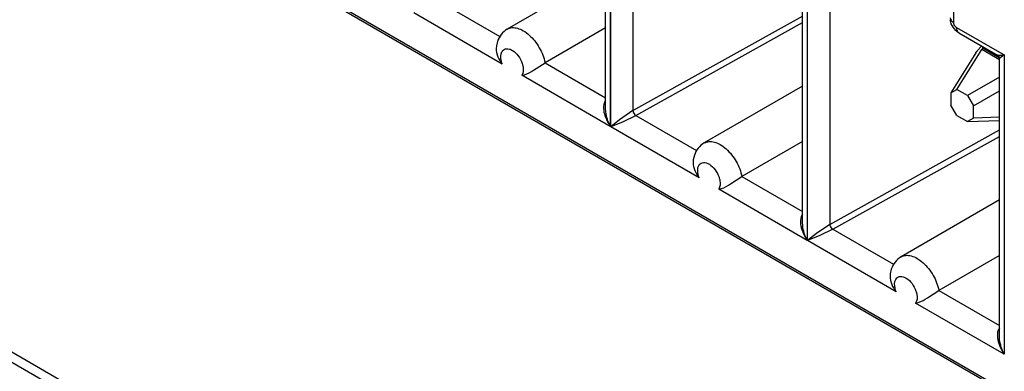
# Model space of a CAD drawing. Header units: inches. Extents: x 0 to 34, y 0 to 22.
# Tile 64 of 125: x 22.704 to 23.069, y 15.911 to 16.041. Entities that reach past the tile are written whole.
import ezdxf

# ---------------------------------------------------------------- set-up
doc = ezdxf.new("R2010")
doc.units = ezdxf.units.IN
doc.header["$LTSCALE"] = 1.87
doc.header["$MEASUREMENT"] = 0
doc.layers.get('0').update_dxf_attribs({"linetype": 'CONTINUOUS'})

msp = doc.modelspace()

# ---------------------------------------------------------------- linework, layer by layer
at = {"color": 7, "linetype": 'CONTINUOUS'}
for p, q in [((22.40052, 16.28906), (23.45615, 15.67955)), ((23.44501, 15.68659), (22.40105, 16.28936)), ((26.88016, 13.50076), (22.14961, 16.23212)), ((26.88578, 13.50132), (22.15524, 16.23268)), ((22.92122, 16.00795), (22.92122, 16.11087)), ((22.92295, 16.11218), (22.92295, 16.00128)), ((22.92311, 16.00119), (22.92311, 16.11209)), ((22.93138, 16.10582), (22.93138, 16.00718)), ((22.99603, 16.06999), (22.99603, 15.95909)), ((22.99618, 15.959), (22.99618, 16.0699)), ((22.9943, 15.96576), (22.9943, 16.06868)), ((23.00446, 16.06362), (23.00446, 15.96498)), ((22.92122, 16.05844), (22.88476, 16.03738)), ((22.85943, 16.04761), (22.88195, 16.0346)), ((23.05039, 16.04704), (23.05039, 16.0398)), ((22.88288, 16.02442), (22.85003, 16.04339)), ((22.93138, 16.00718), (22.9943, 16.04219)), ((22.92122, 16.03787), (22.89875, 16.0249)), ((22.9325, 16.00541), (22.9943, 16.03981)), ((23.05144, 16.03799), (23.06911, 16.02779)), ((23.05235, 16.03597), (23.06668, 16.0277)), ((22.8807, 16.03113), (22.88063, 16.03022)), ((22.88109, 16.03281), (22.8807, 16.03112)), ((23.05152, 16.01504), (23.0608, 16.02983)), ((23.05915, 16.02931), (23.06078, 16.0311)), ((23.06105, 16.03027), (23.0608, 16.02983)), ((23.06738, 16.02603), (23.0608, 16.02983)), ((23.06111, 16.03042), (23.06105, 16.03027)), ((23.06126, 16.03083), (23.06111, 16.03042)), ((23.06111, 16.03042), (23.06123, 16.03039)), ((23.06162, 16.03062), (23.06123, 16.03039)), ((23.06123, 16.03039), (23.06732, 16.02688)), ((23.05862, 16.02858), (23.04935, 16.01379)), ((23.05862, 16.02858), (23.05897, 16.02907)), ((23.06911, 16.02779), (23.06738, 16.02647)), ((23.06738, 15.92356), (23.06738, 16.02648)), ((23.06911, 16.02779), (23.06911, 15.91689)), ((22.89453, 16.02219), (22.89875, 16.0249)), ((22.89875, 16.0249), (22.92122, 16.01192)), ((22.92295, 16.00128), (22.89011, 16.02025)), ((23.06738, 16.01958), (23.05553, 16.01273)), ((22.9943, 16.01624), (22.95784, 15.99519)), ((23.04935, 16.01379), (23.05152, 16.01504)), ((23.05553, 16.01273), (23.05152, 16.01504)), ((23.04935, 16.01379), (23.04935, 16.00917)), ((23.05553, 16.01273), (23.0577, 16.00897)), ((23.0577, 16.00897), (23.06738, 16.01455)), ((22.92129, 16.00674), (22.92122, 16.00796)), ((23.05152, 16.0054), (23.04935, 16.00917)), ((23.0577, 16.00435), (23.0577, 16.00897)), ((22.93138, 16.00718), (22.92639, 16.0038)), ((22.93251, 16.00541), (22.92771, 16.00304)), ((22.9325, 16.00541), (22.95502, 15.99241)), ((23.05152, 16.0054), (23.05553, 16.00309)), ((23.0577, 16.00435), (23.05553, 16.00309)), ((23.06738, 16.0047), (23.0577, 16.00435)), ((22.92639, 16.0038), (22.92311, 16.00119)), ((22.92771, 16.00304), (22.92311, 16.00119)), ((22.95595, 15.98223), (22.92311, 16.00119)), ((23.05553, 16.00309), (23.06738, 16.00352)), ((23.00446, 15.96498), (23.06738, 16)), ((23.00558, 15.96322), (23.06738, 15.99761)), ((22.9943, 15.99568), (22.97183, 15.9827)), ((22.95417, 15.99061), (22.95377, 15.98893)), ((22.95377, 15.98893), (22.95371, 15.98802)), ((22.9676, 15.98), (22.97183, 15.9827)), ((22.97183, 15.9827), (22.9943, 15.96973)), ((22.99603, 15.95909), (22.96319, 15.97805)), ((23.06738, 15.97405), (23.03092, 15.953)), ((22.99437, 15.96455), (22.9943, 15.96576)), ((23.00446, 15.96498), (22.99946, 15.96161)), ((22.99946, 15.96161), (22.99618, 15.959)), ((23.00078, 15.96084), (22.99618, 15.959)), ((23.00559, 15.96321), (23.00078, 15.96084)), ((23.00558, 15.96322), (23.0281, 15.95021)), ((23.02903, 15.94003), (22.99618, 15.959)), ((23.06738, 15.95348), (23.04491, 15.94051)), ((23.02685, 15.94674), (23.02678, 15.94583)), ((23.02725, 15.94842), (23.02685, 15.94673)), ((23.04068, 15.93781), (23.04491, 15.94051)), ((23.04491, 15.94051), (23.06738, 15.92754)), ((23.06911, 15.91689), (23.03626, 15.93586)), ((23.06745, 15.92235), (23.06738, 15.92357))]:
    msp.add_line(p, q, dxfattribs=at)
msp.add_lwpolyline([(23.06667, 16.0277), (23.06675, 16.02765), (23.06693, 16.02751), (23.06709, 16.02733), (23.06722, 16.02713), (23.06731, 16.02691), (23.06736, 16.02669), (23.06738, 16.02647)], dxfattribs=at)
for centre, radius, start, end in [((22.88491, 16.02782), 0.00248, 144.9659, 151.3105), ((23.06689, 16.02318), 0.00988, 141.6309, 143.3799), ((22.93028, 16.00857), 0.00985, 188.0901, 191.3243), ((22.95798, 15.98563), 0.00248, 144.9659, 151.3105), ((23.00336, 15.96637), 0.00985, 188.0901, 191.3243), ((23.03106, 15.94343), 0.00248, 144.9659, 151.3105), ((23.07643, 15.92418), 0.00985, 188.0901, 191.3243)]:
    msp.add_arc(centre, radius, start, end, dxfattribs=at)
for points, knots in [([(23.0491, 16.04161), (23.0491, 16.04127), (23.0494, 16.0405), (23.05003, 16.04001), (23.05039, 16.0398)], [0, 0, 0, 0, 0.449229, 1, 1, 1, 1]), ([(23.05235, 16.03597), (23.05149, 16.03647), (23.05, 16.03792), (23.04927, 16.03986), (23.04914, 16.04086)], [0, 0, 0, 0, 0.498876, 1, 1, 1, 1]), ([(22.88476, 16.03738), (22.8839, 16.03688), (22.88235, 16.03554), (22.88141, 16.03374), (22.88109, 16.03281)], [0, 0, 0, 0, 0.500993, 1, 1, 1, 1]), ([(22.88476, 16.03738), (22.88528, 16.03769), (22.88656, 16.03806), (22.88866, 16.03779), (22.89084, 16.03681), (22.8938, 16.03458), (22.89686, 16.03064), (22.89837, 16.02686), (22.89875, 16.0249)], [0, 0, 0, 0, 0.087005, 0.184365, 0.297407, 0.426126, 0.713337, 1, 1, 1, 1]), ([(23.05144, 16.03799), (23.05129, 16.03808), (23.05074, 16.03854), (23.05039, 16.03926), (23.05039, 16.0398)], [0, 0, 0, 0, 0.240527, 1, 1, 1, 1]), ([(23.05144, 16.03799), (23.05144, 16.03757), (23.05154, 16.03679), (23.05206, 16.03614), (23.05235, 16.03597)], [0, 0, 0, 0, 0.550791, 1, 1, 1, 1]), ([(22.88288, 16.02924), (22.88305, 16.0295), (22.88353, 16.02994), (22.88451, 16.0302), (22.8856, 16.03003), (22.88718, 16.02926), (22.88895, 16.02749), (22.88992, 16.02567), (22.89025, 16.02467)], [0, 0, 0, 0, 0.091088, 0.182804, 0.28615, 0.406728, 0.69233, 1, 1, 1, 1]), ([(22.88288, 16.02442), (22.88271, 16.02485), (22.88226, 16.02631), (22.8822, 16.02805), (22.88273, 16.02901)], [0, 0, 0, 0, 0.292671, 1, 1, 1, 1]), ([(23.06911, 16.02779), (23.06861, 16.02769), (23.06782, 16.02757), (23.06694, 16.02755), (23.06667, 16.0277)], [0, 0, 0, 0, 0.618643, 1, 1, 1, 1]), ([(22.89025, 16.02467), (22.89039, 16.02425), (22.89077, 16.02282), (22.89071, 16.02111), (22.89011, 16.02025)], [0, 0, 0, 0, 0.297086, 1, 1, 1, 1]), ([(22.89011, 16.02025), (22.89045, 16.02028), (22.89205, 16.02061), (22.89345, 16.0215), (22.89453, 16.02219)], [0, 0, 0, 0, 0.210289, 1, 1, 1, 1]), ([(22.92122, 16.01094), (22.92103, 16.0107), (22.92039, 16.00955), (22.92039, 16.00816), (22.92053, 16.00718)], [0, 0, 0, 0, 0.237942, 1, 1, 1, 1]), ([(22.92062, 16.00663), (22.92072, 16.00616), (22.92123, 16.00428), (22.92214, 16.00251), (22.92295, 16.00128)], [0, 0, 0, 0, 0.244808, 1, 1, 1, 1]), ([(22.93138, 16.00717), (22.93138, 16.00701), (22.93152, 16.00631), (22.93196, 16.00565), (22.93242, 16.00537)], [0, 0, 0, 0, 0.232913, 1, 1, 1, 1]), ([(22.95783, 15.99519), (22.95697, 15.99469), (22.95543, 15.99335), (22.95449, 15.99155), (22.95417, 15.99061)], [0, 0, 0, 0, 0.500993, 1, 1, 1, 1]), ([(22.95783, 15.99519), (22.95836, 15.99549), (22.95964, 15.99587), (22.96174, 15.9956), (22.96392, 15.99461), (22.96688, 15.99238), (22.96993, 15.98845), (22.97144, 15.98466), (22.97183, 15.9827)], [0, 0, 0, 0, 0.087005, 0.184365, 0.297407, 0.426126, 0.713337, 1, 1, 1, 1]), ([(22.95595, 15.98223), (22.95579, 15.98265), (22.95533, 15.98412), (22.95528, 15.98585), (22.95581, 15.98682)], [0, 0, 0, 0, 0.292671, 1, 1, 1, 1]), ([(22.95595, 15.98705), (22.95613, 15.9873), (22.95661, 15.98775), (22.95759, 15.98801), (22.95868, 15.98784), (22.96026, 15.98706), (22.96202, 15.98529), (22.96299, 15.98347), (22.96333, 15.98247)], [0, 0, 0, 0, 0.091088, 0.182804, 0.28615, 0.406728, 0.69233, 1, 1, 1, 1]), ([(22.96333, 15.98247), (22.96347, 15.98205), (22.96385, 15.98062), (22.96379, 15.97891), (22.96319, 15.97805)], [0, 0, 0, 0, 0.297086, 1, 1, 1, 1]), ([(22.96319, 15.97805), (22.96352, 15.97808), (22.96512, 15.97842), (22.96653, 15.97931), (22.9676, 15.98)], [0, 0, 0, 0, 0.210289, 1, 1, 1, 1]), ([(22.9943, 15.96875), (22.99411, 15.96851), (22.99346, 15.96735), (22.99347, 15.96597), (22.99361, 15.96499)], [0, 0, 0, 0, 0.237942, 1, 1, 1, 1]), ([(22.9937, 15.96444), (22.99379, 15.96397), (22.99431, 15.96208), (22.99521, 15.96031), (22.99603, 15.95909)], [0, 0, 0, 0, 0.244808, 1, 1, 1, 1]), ([(23.00446, 15.96498), (23.00446, 15.96482), (23.0046, 15.96412), (23.00504, 15.96345), (23.0055, 15.96317)], [0, 0, 0, 0, 0.232913, 1, 1, 1, 1]), ([(23.03091, 15.95299), (23.03005, 15.95249), (23.02851, 15.95116), (23.02756, 15.94936), (23.02725, 15.94842)], [0, 0, 0, 0, 0.500993, 1, 1, 1, 1]), ([(23.03091, 15.95299), (23.03144, 15.9533), (23.03272, 15.95367), (23.03481, 15.9534), (23.03699, 15.95242), (23.03996, 15.95019), (23.04301, 15.94626), (23.04452, 15.94247), (23.04491, 15.94051)], [0, 0, 0, 0, 0.087005, 0.184365, 0.297407, 0.426126, 0.713337, 1, 1, 1, 1]), ([(23.02903, 15.94486), (23.02921, 15.94511), (23.02968, 15.94556), (23.03066, 15.94582), (23.03175, 15.94564), (23.03334, 15.94487), (23.0351, 15.9431), (23.03607, 15.94128), (23.03641, 15.94028)], [0, 0, 0, 0, 0.091088, 0.182804, 0.28615, 0.406728, 0.69233, 1, 1, 1, 1]), ([(23.02903, 15.94003), (23.02887, 15.94046), (23.02841, 15.94192), (23.02836, 15.94366), (23.02888, 15.94462)], [0, 0, 0, 0, 0.292671, 1, 1, 1, 1]), ([(23.03641, 15.94028), (23.03655, 15.93986), (23.03692, 15.93843), (23.03687, 15.93672), (23.03626, 15.93586)], [0, 0, 0, 0, 0.297086, 1, 1, 1, 1]), ([(23.03626, 15.93586), (23.0366, 15.93589), (23.0382, 15.93623), (23.0396, 15.93712), (23.04068, 15.93781)], [0, 0, 0, 0, 0.210289, 1, 1, 1, 1]), ([(23.06738, 15.92655), (23.06718, 15.92631), (23.06654, 15.92516), (23.06654, 15.92377), (23.06668, 15.92279)], [0, 0, 0, 0, 0.237942, 1, 1, 1, 1]), ([(23.06678, 15.92225), (23.06687, 15.92178), (23.06738, 15.91989), (23.06829, 15.91812), (23.06911, 15.91689)], [0, 0, 0, 0, 0.244808, 1, 1, 1, 1])]:
    msp.add_open_spline(points, degree=3, knots=knots, dxfattribs=at)
for points in [[(22.88063, 16.03022), (22.88062, 16.02815), (22.88158, 16.02604), (22.88288, 16.02442)], [(22.92295, 16.00128), (22.92211, 16.00299), (22.9215, 16.00485), (22.92129, 16.00674)], [(22.95371, 15.98802), (22.9537, 15.98595), (22.95465, 15.98384), (22.95595, 15.98223)], [(22.99603, 15.95909), (22.99519, 15.96079), (22.99458, 15.96266), (22.99437, 15.96455)], [(23.02678, 15.94583), (23.02678, 15.94376), (23.02773, 15.94165), (23.02903, 15.94003)], [(23.06911, 15.91689), (23.06826, 15.9186), (23.06765, 15.92046), (23.06745, 15.92235)]]:
    msp.add_open_spline(points, degree=3, dxfattribs=at)

doc.saveas('drawing.dxf')
